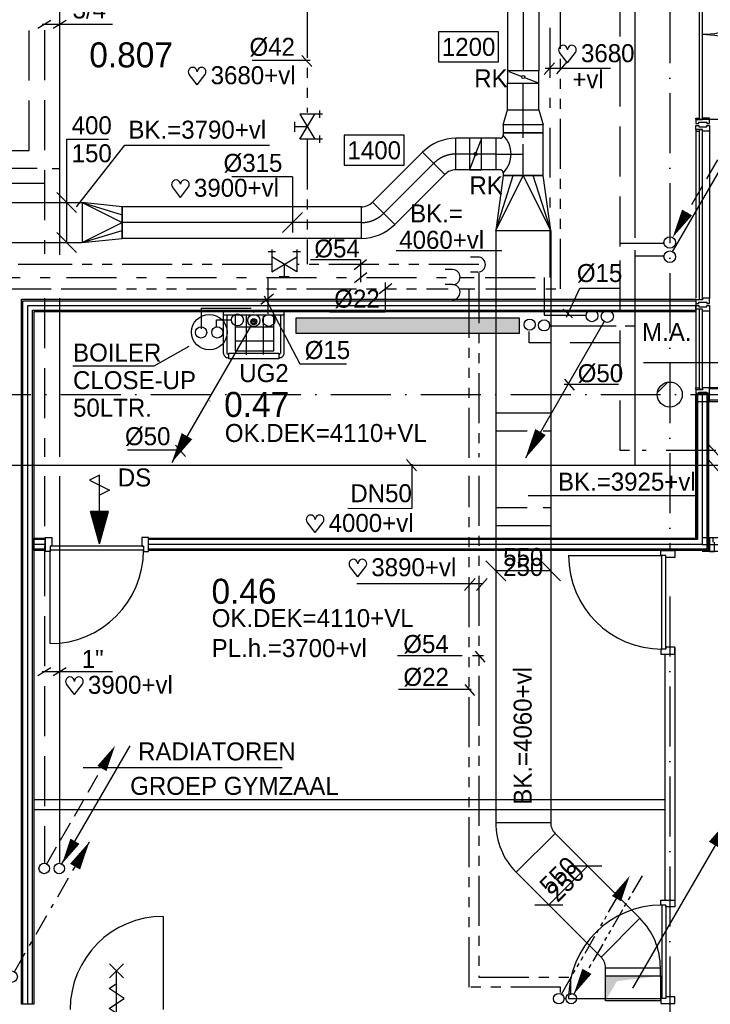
# Model space of a CAD drawing. Extents: x 25315 to 170951, y 867852 to 951952.
# Tile 37 of 119: x 77319 to 84229, y 922928 to 932777. Entities that reach past the tile are written whole.
import ezdxf
from ezdxf.enums import TextEntityAlignment as Align

# ---------------------------------------------------------------- set-up
doc = ezdxf.new("R2010")
doc.units = 0
doc.header["$LTSCALE"] = 100
for name, pattern in [('2322107', [2000, 1000, 1000]), ('2322108', [7, 5, -2]), ('2322109', [10, 5, -2, 1, -2]), ('2322110', [10, 5, -1, 1, -1, 1, -1]), ('2322111', [12, 5, -1, 1, -1, 1, -1, 1, -1]), ('CENTER2', [11.25, 7.5, -1.25, 1.25, -1.25]), ('CENTER4', [5, 3.125, -0.625, 0.625, -0.625]), ('DASHDOT', [9, 6, -1.5, 0, -1.5]), ('DOT2', [1.25, 0, -1.25]), ('HIDDEN2', [4.7625, 3.175, -1.5875]), ('LURETOUR', [6, 4, -2])]:
    doc.linetypes.add(name, pattern=pattern)
doc.layers.get('0').update_dxf_attribs({"linetype": 'CONTINUOUS'})
for name, color, linetype in [('AL$7----_STRAMIEN', 1, 'DASHDOT'), ('BOUW', 8, 'CONTINUOUS'), ('DOORSNEDE', 1, 'CONTINUOUS'), ('WI561---', 1, 'CONTINUOUS'), ('WL524---', 4, 'CONTINUOUS'), ('WL531---', 4, 'CONTINUOUS'), ('WL532---', 4, 'CONTINUOUS'), ('WL5327--', 4, 'CONTINUOUS'), ('WL561---', 4, 'CONTINUOUS'), ('WL561---_AANVOER', 4, 'CONTINUOUS'), ('WL561---_RETOUR', 4, 'CONTINUOUS'), ('WL562---', 4, 'CONTINUOUS'), ('WL570---', 3, 'CONTINUOUS'), ('WL570---_HARTLIJN', 7, 'CONTINUOUS'), ('WL570---_RETOUR', 3, 'CONTINUOUS'), ('WM570---', 1, 'CONTINUOUS')]:
    doc.layers.add(name, color=color, linetype=linetype)
doc.styles.add('BURO-018', font='BUROFONT.shx', dxfattribs={"height": 180})
doc.styles.add('BURO-025', font='BUROFONT.shx', dxfattribs={"height": 250})

# ---------------------------------------------------------------- blocks, each defined once
blk = doc.blocks.new('2322401')
at = {"color": 0, "linetype": 'CONTINUOUS'}
for p, q in [((-0.5, 0.5, 1), (-0.5, 0.5)), ((-0.5, 0.5, 1), (-0.5, -0.5, 1)), ((0.5, 0.5, 1), (-0.5, 0.5, 1)), ((0.5, 0.5), (-0.5, 0.5)), ((-0.5, 0.5), (-0.5, -0.5)), ((0.5, 0.5, 1), (0.5, 0.5)), ((0.5, -0.5, 1), (0.5, 0.5, 1)), ((0.5, -0.5), (0.5, 0.5)), ((-0.5, -0.5, 1), (-0.5, -0.5)), ((-0.5, -0.5, 1), (0.5, -0.5, 1)), ((-0.5, -0.5), (0.5, -0.5)), ((0.5, -0.5, 1), (0.5, -0.5))]:
    blk.add_line(p, q, dxfattribs=at)
blk = doc.blocks.new('LDV1107')
at = {"color": 0, "linetype": 'CONTINUOUS'}
blk.add_line((0.25, 0.433), (6.75, 11.691), dxfattribs=at)
blk.add_lwpolyline([(6.75, 11.691, 0, 1, 0), (5.5, 9.526, 1, 1, 0)], format="xyseb", dxfattribs=at)
blk.add_circle((0, 0), 0.5, dxfattribs=at)
blk = doc.blocks.new('LDV3108')
at = {"color": 0, "linetype": 'CONTINUOUS'}
for p, q in [((6.75, 11.691), (5.813, 10.068)), ((5.438, 9.418), (4.5, 7.794)), ((4.125, 7.145), (3.188, 5.521)), ((2.813, 4.871), (1.875, 3.248)), ((1.5, 2.598), (0.563, 0.974))]:
    blk.add_line(p, q, dxfattribs=at)
blk.add_lwpolyline([(0.25, 0.433, 0, 1, 0), (1.5, 2.598, 1, 1, 0)], format="xyseb", dxfattribs=at)
blk.add_circle((0, 0), 0.5, dxfattribs=at)
blk = doc.blocks.new('LDV2121')
at = {"color": 0, "linetype": 'CONTINUOUS'}
blk.add_line((-0.25, -0.433), (-6.75, -11.691), dxfattribs=at)
blk.add_lwpolyline([(-6.75, -11.691, 0, 1, 0), (-5.5, -9.526, 1, 1, 0)], format="xyseb", dxfattribs=at)
blk.add_circle((0, 0), 0.5, dxfattribs=at)
blk = doc.blocks.new('CVHATCH4')
at = {"color": 0, "linetype": 'DOT2'}
blk.add_lwpolyline([(-0.5, 0, 1, 1, 0), (0.5, 0, 1, 1, 0)], format="xyseb", dxfattribs=at)
blk = doc.blocks.new('CVHATCH1')
at = {"color": 0, "linetype": 'CONTINUOUS'}
blk.add_solid([(-0.5, -0.5), (0.5, -0.5), (-0.5, 0.5), (0.5, 0.5)], dxfattribs=at)
blk = doc.blocks.new('LU-1D-K-13B')
at = {"color": 0, "linetype": 'CONTINUOUS'}
for p, q in [((-0.5, 157.5), (0.5, 157.5)), ((-0.5, -157.5), (0.5, -157.5))]:
    blk.add_line(p, q, dxfattribs=at)
at = {"layer": 'WL570---_HARTLIJN', "linetype": 'CENTER2'}
blk.add_line((-0.5, 0), (0.5, 0), dxfattribs=at)
blk = doc.blocks.new('LU-1D-T-5A-19013B5-Q2')
at = {"color": 0, "linetype": 'CONTINUOUS'}
for p, q in [((-189.5, 200), (-213.5, 200)), ((-213.5, 200), (-213.5, -200)), ((-157.5, 232), (-157.5, 269.2)), ((-157.5, 269.2), (157.5, 269.2)), ((157.5, 232), (157.5, 269.2)), ((213.5, 200), (189.5, 200)), ((213.5, -200), (213.5, 200)), ((-213.5, -200), (213.5, -200))]:
    blk.add_line(p, q, dxfattribs=at)
at = {"color": 0, "linetype": 'CONTINUOUS', "flags": 128}
for points in [[(-189.5, 200, 0.02182), (-186, 200.2, 0.037214), (-183.9, 200.5, 0.006436), (-179.8, 201.5, 0.02182), (-178.6, 201.9, 0.02182), (-176, 203, 0.02182), (-173.5, 204.3, 0.02182), (-171.1, 205.8, 0.02182), (-168.9, 207.5, 0.02182), (-166.9, 209.4, 0.02182), (-165, 211.4, 0.02182), (-163.3, 213.6, 0.02182), (-161.8, 216, 0.02182), (-160.5, 218.5, 0.02182), (-159.4, 221.1, 0.02182), (-159, 222.3, 0.006436), (-158, 226.4, 0.037214), (-157.7, 228.5, 0.02182), (-157.5, 232)], [(157.5, 232, 0.02182), (157.7, 228.5, 0.037214), (158, 226.4, 0.006436), (159, 222.3, 0.02182), (159.4, 221.1, 0.02182), (160.5, 218.5, 0.02182), (161.8, 216, 0.02182), (163.3, 213.6, 0.02182), (165, 211.4, 0.02182), (166.9, 209.4, 0.02182), (168.9, 207.5, 0.02182), (171.1, 205.8, 0.02182), (173.5, 204.3, 0.02182), (176, 203, 0.02182), (178.6, 201.9, 0.02182), (179.8, 201.5, 0.006436), (183.9, 200.5, 0.037214), (186, 200.2, 0.02182), (189.5, 200)]]:
    blk.add_lwpolyline(points, format="xyb", dxfattribs=at)
at = {"color": 0, "linetype": 'CONTINUOUS'}
blk.add_arc((0, 389.5), 268, 225, 315, dxfattribs=at)
at = {"layer": 'WL570---_HARTLIJN', "linetype": 'CENTER4'}
for p, q in [((0, 269.2), (0, 0)), ((-213.5, 0), (213.5, 0))]:
    blk.add_line(p, q, dxfattribs=at)
blk = doc.blocks.new('LU-1D-VCH-19013B9450')
at = {"color": 0, "linetype": 'CONTINUOUS'}
for p, q in [((80, 200), (0, 200)), ((0, 200), (0, -200)), ((80, 200), (228.1, 157.5)), ((80, -200), (80, 200)), ((228.1, 157.5), (228.1, -157.5)), ((228.1, -157.5), (80, -200)), ((0, -200), (80, -200))]:
    blk.add_line(p, q, dxfattribs=at)
at = {"layer": 'WL570---_HARTLIJN', "linetype": 'CENTER4'}
blk.add_line((0, 0), (228.1, 0), dxfattribs=at)
blk = doc.blocks.new('LU-1D-KL-13B79')
at = {"color": 0, "linetype": 'CONTINUOUS'}
for p, q in [((-60.9, 157.5), (-60.9, -157.5)), ((60.9, 157.5), (-60.9, 157.5)), ((55.4, 143.3), (5.5, 14.2)), ((60.9, -157.5), (60.9, 157.5)), ((-5.5, -14.2), (-55.4, -143.3)), ((-60.9, -157.5), (60.9, -157.5))]:
    blk.add_line(p, q, dxfattribs=at)
blk.add_circle((0, 0), 15.2, dxfattribs=at)
blk = doc.blocks.new('3048301A')
at = {"color": 0, "linetype": 'CONTINUOUS'}
for p, q in [((-1, 2.5), (1, 2.5)), ((0, 0), (0, 2.5)), ((-2.5, 1.5), (2.5, -1.5)), ((-2.5, -3), (-2.5, 1.5)), ((2.5, 1.5), (-2.5, -1.5)), ((2.5, -3), (2.5, 1.5)), ((-3.25, -2.5), (-1.75, -2.5)), ((1.75, -2.5), (3.25, -2.5))]:
    blk.add_line(p, q, dxfattribs=at)
at = {"color": 0, "linetype": 'CONTINUOUS', "style": 'BURO-018', "flags": 1}
blk.add_attdef('CV_MATCODE', (0, 0), '', height=1.8, dxfattribs=at)
blk = doc.blocks.new('LDV1111')
at = {"color": 0, "linetype": 'CONTINUOUS'}
for p, q in [((4.75, 8.227), (5.687, 9.851)), ((4.375, 7.578), (4.562, 7.902)), ((3.625, 6.279), (3.812, 6.603)), ((4, 6.928), (4.187, 7.253)), ((2.5, 4.33), (3.437, 5.954)), ((2.125, 3.681), (2.312, 4.005)), ((1.75, 3.031), (1.937, 3.356)), ((0.25, 0.433), (1.187, 2.057)), ((1.375, 2.382), (1.562, 2.706))]:
    blk.add_line(p, q, dxfattribs=at)
blk.add_lwpolyline([(6.75, 11.691, 0, 1, 0), (5.5, 9.526, 1, 1, 0)], format="xyseb", dxfattribs=at)
blk.add_circle((0, 0), 0.5, dxfattribs=at)
blk = doc.blocks.new('LDV1109')
at = {"color": 0, "linetype": 'CONTINUOUS'}
for p, q in [((5.875, 10.176), (6.75, 11.691)), ((5.312, 9.202), (5.5, 9.526)), ((4, 6.928), (4.937, 8.552)), ((3.437, 5.954), (3.625, 6.279)), ((2.125, 3.681), (3.062, 5.304)), ((1.562, 2.706), (1.75, 3.031)), ((0.25, 0.433), (1.187, 2.057))]:
    blk.add_line(p, q, dxfattribs=at)
blk.add_lwpolyline([(6.75, 11.691, 0, 1, 0), (5.5, 9.526, 1, 1, 0)], format="xyseb", dxfattribs=at)
blk.add_circle((0, 0), 0.5, dxfattribs=at)
blk = doc.blocks.new('LDV3107')
at = {"color": 0, "linetype": 'CONTINUOUS'}
blk.add_line((0.25, 0.433), (6.75, 11.691), dxfattribs=at)
blk.add_lwpolyline([(0.25, 0.433, 0, 1, 0), (1.5, 2.598, 1, 1, 0)], format="xyseb", dxfattribs=at)
blk.add_circle((0, 0), 0.5, dxfattribs=at)
blk = doc.blocks.new('LDV1108')
at = {"color": 0, "linetype": 'CONTINUOUS'}
for p, q in [((5.5, 9.526), (6.437, 11.15)), ((4.187, 7.253), (5.125, 8.877)), ((2.875, 4.98), (3.812, 6.603)), ((1.562, 2.706), (2.5, 4.33)), ((0.25, 0.433), (1.187, 2.057))]:
    blk.add_line(p, q, dxfattribs=at)
blk.add_lwpolyline([(6.75, 11.691, 0, 1, 0), (5.5, 9.526, 1, 1, 0)], format="xyseb", dxfattribs=at)
blk.add_circle((0, 0), 0.5, dxfattribs=at)
blk = doc.blocks.new('*U182', base_point=(79301.8, 158685))
at = {"layer": 'WM570---', "linetype": 'CONTINUOUS'}
for p, q in [((79301.8, 159142.5), (78695.4, 159142.5)), ((79301.8, 159142.5), (79301.8, 158585)), ((79401.5, 158784.7), (79202.1, 158585.3))]:
    blk.add_line(p, q, dxfattribs=at)
at = {"layer": 'WM570---', "linetype": 'CONTINUOUS', "style": 'BURO-018'}
blk.add_text('%%c315', height=180, dxfattribs=at).set_placement((79201.8, 159192.5), align=Align.RIGHT)
blk = doc.blocks.new('LU-ORND')
at = {"color": 0, "linetype": 'CONTINUOUS'}
for p, q in [((-3, 1.5), (-3, -1.5)), ((3, 1.5), (-3, 1.5)), ((3, -1.5), (3, 1.5)), ((-3, -1.5), (3, -1.5))]:
    blk.add_line(p, q, dxfattribs=at)
blk = doc.blocks.new('LU-2D-VR-226190226')
at = {"color": 0, "linetype": 'CONTINUOUS'}
for p, q in [((0, 275), (0, -275)), ((550, 200), (0, 275)), ((0, 275), (550, 100)), ((0, 275), (550, 0)), ((550, -200), (550, 200)), ((0, -275), (550, 0)), ((0, -275), (550, -100)), ((0, -275), (550, -200))]:
    blk.add_line(p, q, dxfattribs=at)
blk = doc.blocks.new('LU-2-KIZ')
at = {"color": 0, "linetype": 'CONTINUOUS'}
for p, q in [((-0.5, 0.5), (0.5, 0.5)), ((-0.5, -0.5), (-0.5, 0.5)), ((0.5, 0.5), (0.5, -0.5)), ((0.5, -0.5), (-0.5, -0.5))]:
    blk.add_line(p, q, dxfattribs=at)
for points in [[(-0.5, 0.5), (-0.289, 0.289), (0.5, 0.5)], [(-0.5, 0.5), (-0.289, 0.289), (-0.5, -0.5)]]:
    blk.add_solid(points, dxfattribs=at)
blk = doc.blocks.new('LU-PIJL1')
at = {"color": 0, "linetype": 'CONTINUOUS'}
blk.add_line((0, 0), (10.125, 17.537), dxfattribs=at)
blk.add_lwpolyline([(10.125, 17.537, 0, 1.5, 0), (8.25, 14.289, 1.5, 1.5, 0)], format="xyseb", dxfattribs=at)
blk = doc.blocks.new('LDV3110')
at = {"color": 0, "linetype": 'CONTINUOUS'}
for p, q in [((6.75, 11.691), (5.813, 10.068)), ((5.625, 9.743), (5.438, 9.418)), ((4.875, 8.444), (3.938, 6.82)), ((5.25, 9.093), (5.063, 8.769)), ((3.375, 5.846), (3.188, 5.521)), ((3.75, 6.495), (3.563, 6.17)), ((3, 5.196), (2.063, 3.572)), ((1.875, 3.248), (1.688, 2.923)), ((1.125, 1.949), (0.25, 0.433)), ((1.5, 2.598), (1.313, 2.273))]:
    blk.add_line(p, q, dxfattribs=at)
blk.add_lwpolyline([(0.25, 0.433, 0, 1, 0), (1.5, 2.598, 1, 1, 0)], format="xyseb", dxfattribs=at)
blk.add_circle((0, 0), 0.5, dxfattribs=at)
blk = doc.blocks.new('LU-2D-K-226')
at = {"color": 0, "linetype": 'CONTINUOUS'}
for p, q in [((-0.5, 275), (0.5, 275)), ((-0.5, -275), (0.5, -275))]:
    blk.add_line(p, q, dxfattribs=at)
blk = doc.blocks.new('LU-2D-B-1-2262D')
at = {"color": 0, "linetype": 'CONTINUOUS'}
for p, q in [((-70, 318.9), (318.9, -70)), ((-176, 275), (-176, -275))]:
    blk.add_line(p, q, dxfattribs=at)
for radius in [150, 700]:
    blk.add_arc((-176, 425), radius, 270, 315, dxfattribs=at)
blk = doc.blocks.new('LU-2D-B--1-2262D')
at = {"color": 0, "linetype": 'CONTINUOUS'}
for p, q in [((-176, -275), (-176, 275)), ((-70, -318.9), (318.9, 70))]:
    blk.add_line(p, q, dxfattribs=at)
for radius in [700, 150]:
    blk.add_arc((-176, -425), radius, 45, 90, dxfattribs=at)
blk = doc.blocks.new('*U192', base_point=(82807.8, 152548.5))
at = {"layer": 'WM570---', "linetype": 'CONTINUOUS'}
for p, q in [((83002.2, 152743), (82613.3, 152354.1)), ((82861.2, 152743), (83143.2, 152743)), ((82472.3, 152354.1), (82754.3, 152354.1))]:
    blk.add_line(p, q, dxfattribs=at)
at = {"layer": 'WM570---', "linetype": 'CONTINUOUS', "style": 'BURO-018'}
for s, p in [('550', (82772.4, 152583.9)), ('250', (82843.1, 152513.2))]:
    blk.add_text(s, height=180, rotation=45, dxfattribs=at).set_placement(p, align=Align.CENTER)
blk = doc.blocks.new('HART')
at = {"color": 1}
for q in [(-39.7, 52.4), (39.7, 52.4)]:
    blk.add_line((0, 0), q, dxfattribs=at)
for centre, start, end in [((-22.1, 65.7), 0, 217.1867), ((22.1, 65.7), 322.8133, 180)]:
    blk.add_arc(centre, 22.1, start, end, dxfattribs=at)
blk = doc.blocks.new('LU-2D-K-190')
at = {"color": 0, "linetype": 'CONTINUOUS'}
for p, q in [((-0.5, 200), (0.5, 200)), ((-0.5, -200), (0.5, -200))]:
    blk.add_line(p, q, dxfattribs=at)
blk = doc.blocks.new('LU-2D-VR-19013B190')
at = {"color": 0, "linetype": 'CONTINUOUS'}
for p, q in [((0, 200), (0, -200)), ((400, 157.5), (0, 200)), ((0, 200), (400, 78.75)), ((0, 200), (400, 0)), ((400, -157.5), (400, 157.5)), ((0, -200), (400, 0)), ((0, -200), (400, -78.75)), ((0, -200), (400, -157.5))]:
    blk.add_line(p, q, dxfattribs=at)
blk = doc.blocks.new('LU-1-KB1')
at = {"color": 0, "linetype": 'BYBLOCK'}
blk.add_line((0, -0.5), (0, 0.5), dxfattribs=at)
blk = doc.blocks.new('LDS')
at = {"color": 0, "linetype": 'CONTINUOUS'}
for p, q in [((0, 1), (1, 1)), ((0, -1), (1, -1))]:
    blk.add_line(p, q, dxfattribs=at)
blk.add_arc((0, 0), 1, 90, 270, dxfattribs=at)
blk = doc.blocks.new('LU-1D-B-1-13B2D13B')
at = {"color": 0, "linetype": 'CONTINUOUS'}
for p, q in [((203.6, -19.1), (-19.1, 203.6)), ((-130.5, 157.5), (-130.5, -157.5))]:
    blk.add_line(p, q, dxfattribs=at)
for radius in [157.5, 472.5]:
    blk.add_arc((-130.5, 315), radius, 270, 315, dxfattribs=at)
at = {"layer": 'WL570---_HARTLIJN', "linetype": 'CENTER4'}
blk.add_arc((-130.5, 315), 315, 270, 315, dxfattribs=at)
blk = doc.blocks.new('LU-1D-B--1-13B2D13B')
at = {"color": 0, "linetype": 'CONTINUOUS'}
for p, q in [((-130.5, -157.5), (-130.5, 157.5)), ((203.6, 19.1), (-19.1, -203.6))]:
    blk.add_line(p, q, dxfattribs=at)
for radius in [472.5, 157.5]:
    blk.add_arc((-130.5, -315), radius, 45, 90, dxfattribs=at)
at = {"layer": 'WL570---_HARTLIJN', "linetype": 'CENTER4'}
blk.add_arc((-130.5, -315), 315, 45, 90, dxfattribs=at)

msp = doc.modelspace()

# ---------------------------------------------------------------- hatches: boundary and pattern name
at = {"layer": 'BOUW'}
h = msp.add_hatch(dxfattribs=at)
h.set_pattern_fill('VUIL', color=256, scale=10, style=0)
h.set_pattern_definition([(45, (49376.3, 867852.4), (-176.7767, 176.7767), [])])
edge = h.paths.add_edge_path()
edge.add_arc((83823.6, 929027.5), 125, 0, 360)

# ---------------------------------------------------------------- linework, layer by layer
at = {"color": 2, "linetype": 'CONTINUOUS'}
for centre in [(83045.4, 929815.7), (79497.5, 929773.5), (79811.9, 929769.1)]:
    msp.add_circle(centre, 60, dxfattribs=at)
at = {"layer": 'AL$7----_STRAMIEN', "color": 1}
for p, q in [((83823.6, 934740.8), (83823.6, 927462.9)), ((54329.2, 929027.5), (144123.6, 929027.5)), ((83823.6, 927005.8), (83823.6, 877292.9))]:
    msp.add_line(p, q, dxfattribs=at)
at = {"layer": 'BOUW'}
for p, q in [((84083.6, 931718.7), (84089.6, 931718.7)), ((84083.6, 931679.7), (84083.6, 931718.7)), ((84150.6, 931679.7), (84083.6, 931679.7)), ((84083.6, 931674.7), (84083.6, 931662.7)), ((84088.6, 931674.7), (84083.6, 931674.7)), ((84083.6, 931662.7), (84083.6, 929992.7)), ((84083.6, 931662.7), (84120.6, 931662.7)), ((84088.6, 931679.7), (84088.6, 931674.7)), ((84120.6, 931679.7), (84088.6, 931679.7)), ((84089.6, 931718.7), (84103.6, 931718.7)), ((84103.6, 931718.7), (84113.6, 931718.7)), ((84103.6, 931718.7), (84103.6, 931718.7)), ((84113.6, 931718.7), (84113.6, 931704.7)), ((84113.6, 931704.7), (84193.6, 931704.7)), ((84120.6, 931662.7), (84120.6, 931679.7)), ((84122.6, 929977.7), (84122.6, 931677.7)), ((84122.6, 931677.7), (84148.6, 931677.7)), ((84148.6, 931677.7), (84148.6, 929977.7)), ((84150.6, 931662.7), (84150.6, 931679.7)), ((84203.6, 931662.7), (84150.6, 931662.7)), ((84193.6, 931718.7), (84203.1, 931718.7)), ((84193.6, 931704.7), (84193.6, 931718.7)), ((84203.1, 931718.7), (84216.6, 931718.7)), ((84203.1, 931718.7), (84203.1, 931718.7)), ((84211.6, 931662.7), (84203.6, 931662.7)), ((84215.6, 931662.7), (84211.6, 931662.7)), ((84222.6, 931662.7), (84215.6, 931662.7)), ((84216.6, 931718.7), (84222.6, 931718.7)), ((84222.6, 931718.7), (84222.6, 931699.8)), ((84222.6, 931699.8), (84222.6, 931662.7)), ((84222.6, 931662.7), (84222.6, 929992.7)), ((79661.1, 929847.9), (79661.1, 929862.5)), ((84083.6, 929862.7), (84083.6, 929092.7)), ((84122.6, 929077.7), (84122.6, 929877.7)), ((84148.6, 929877.7), (84148.6, 929077.7)), ((84222.6, 929862.7), (84222.6, 929092.7)), ((79474.6, 929816), (79474.6, 929464.3)), ((79584.8, 929814.4), (79584.8, 929425.4)), ((79670.7, 929755.2), (79652.2, 929755.2)), ((79661.1, 929763.1), (79661.1, 929747.2)), ((79754, 929811.1), (79754, 929428.7)), ((79862.6, 929464.3), (79862.6, 929814.4)), ((79474.6, 929705.8), (79862.6, 929705.8)), ((79474.6, 929563.2), (79862.6, 929563.2)), ((79474.6, 929464.3), (79862.6, 929464.3)), ((79406.1, 929430.2), (79411.1, 929430.2)), ((79911.1, 929430.2), (79916.1, 929430.2)), ((79911.1, 929395.2), (79916.1, 929395.2)), ((83561.9, 929346.2), (99061.9, 929346.2)), ((84148.6, 929077.7), (84122.6, 929077.7)), ((84222.6, 929097.7), (84363.6, 929097.7)), ((84222.6, 929082.7), (84222.6, 929097.7)), ((84363.6, 929082.7), (84222.6, 929082.7)), ((79220.5, 928964.7), (79225.5, 928964.7)), ((84222.6, 929036.7), (84083.6, 929036.7)), ((84083.6, 929036.7), (84083.6, 928957.4)), ((84222.6, 928957.4), (84222.6, 929036.7)), ((84222.6, 928972.4), (84222.6, 928957.4)), ((84363.6, 928972.4), (84222.6, 928972.4)), ((84083.6, 928957.4), (84222.6, 928957.4)), ((84222.6, 928957.4), (84363.6, 928957.4)), ((83773.6, 926430.7), (83773.6, 923975.1)), ((83873.6, 926495.6), (83873.6, 923903.7)), ((77455.9, 924977.7), (83773.6, 924977.7)), ((77455.9, 924877.7), (83773.6, 924877.7)), ((82811.6, 922987), (83735.7, 922987))]:
    msp.add_line(p, q, dxfattribs=at)
at = {"layer": 'BOUW', "color": 1}
for p, q in [((79012.6, 929508.5), (78661.3, 929311)), ((78661.3, 929311), (77849.3, 929311))]:
    msp.add_line(p, q, dxfattribs=at)
at = {"layer": 'BOUW'}
for points in [[(84148.6, 931777.7), (84122.6, 931777.7), (84122.6, 933477.7), (84148.6, 933477.7)], [(84083.6, 931775.7), (84083.6, 931736.7), (84089.6, 931736.7), (84103.6, 931736.7), (84103.6, 931736.7), (84113.6, 931736.7), (84113.6, 931750.7), (84193.6, 931750.7), (84193.6, 931736.7), (84202.6, 931736.7), (84202.6, 931736.7), (84216.6, 931736.7), (84222.6, 931736.7), (84222.6, 931755.6), (84222.6, 931792.7), (84215.6, 931792.7), (84211.6, 931792.7), (84203.6, 931792.7), (84150.6, 931792.7), (84150.6, 931775.7)], [(84120.6, 931775.7), (84088.6, 931775.7), (84088.6, 931780.7), (84083.6, 931780.7), (84083.6, 931792.7), (84120.6, 931792.7)], [(77336.1, 922927.7), (77336.1, 929980.2), (84083.6, 929980.2), (84083.6, 929855.2), (77461.1, 929855.2), (77461.1, 922927.7)], [(84083.6, 929975.7), (84083.6, 929936.7), (84089.6, 929936.7), (84103.6, 929936.7), (84103.6, 929936.7), (84113.6, 929936.7), (84113.6, 929950.7), (84193.6, 929950.7), (84193.6, 929936.7), (84202.6, 929936.7), (84202.6, 929936.7), (84216.6, 929936.7), (84222.6, 929936.7), (84222.6, 929955.6), (84222.6, 929992.7), (84215.6, 929992.7), (84211.6, 929992.7), (84203.6, 929992.7), (84150.6, 929992.7), (84150.6, 929975.7)], [(84083.6, 929879.7), (84083.6, 929918.7), (84089.6, 929918.7), (84103.6, 929918.7), (84103.6, 929918.7), (84113.6, 929918.7), (84113.6, 929904.7), (84193.6, 929904.7), (84193.6, 929918.7), (84202.6, 929918.7), (84202.6, 929918.7), (84216.6, 929918.7), (84222.6, 929918.7), (84222.6, 929899.8), (84222.6, 929862.7), (84215.6, 929862.7), (84211.6, 929862.7), (84203.6, 929862.7), (84150.6, 929862.7), (84150.6, 929879.7)], [(79411.1, 929385.2), (79411.1, 929440.2), (79911.1, 929440.2), (79911.1, 929385.2)], [(84083.6, 929075.7), (84083.6, 929036.7), (84089.6, 929036.7), (84103.6, 929036.7), (84103.6, 929036.7), (84113.6, 929036.7), (84113.6, 929050.7), (84193.6, 929050.7), (84193.6, 929036.7), (84202.6, 929036.7), (84202.6, 929036.7), (84216.6, 929036.7), (84222.6, 929036.7), (84222.6, 929055.6), (84222.6, 929092.7), (84215.6, 929092.7), (84211.6, 929092.7), (84203.6, 929092.7), (84150.6, 929092.7), (84150.6, 929075.7)], [(84120.6, 929075.7), (84088.6, 929075.7), (84088.6, 929080.7), (84083.6, 929080.7), (84083.6, 929092.7), (84120.6, 929092.7)], [(84210.1, 929029.2), (84210.1, 927465.7), (78607.6, 927465.7), (78607.6, 927590.7), (84085.1, 927590.7), (84085.1, 929029.2)], [(84210.1, 929029.2), (84210.1, 927465.7), (78607.6, 927465.7), (78607.6, 927590.7), (84085.1, 927590.7), (84085.1, 929029.2)], [(77573.6, 927465.7), (77460.8, 927465.7), (77460.8, 927590.7), (77573.6, 927590.7)]]:
    msp.add_lwpolyline(points, close=True, dxfattribs=at)
for points in [[(84148.6, 933472.9), (84993.8, 933472.9, -0.414214), (84148.6, 932627.7, -0.414214)], [(84148.6, 931782.4), (84993.8, 931782.4, 0.414214), (84148.6, 932627.7, 0.414214)], [(79916.1, 929395.2, 0.414214), (79966.1, 929445.2), (79966.1, 929845.2, 0.414214), (79956.1, 929855.2), (79366.1, 929855.2, 0.414214), (79356.1, 929845.2), (79356.1, 929445.2, 0.414214), (79406.1, 929395.2)], [(79966.1, 929830.2, -0.414214), (79956.1, 929820.2), (79366.1, 929820.2, -0.414214), (79356.1, 929830.2)], [(79401.1, 929820.2, 0.414214), (79391.1, 929810.2), (79391.1, 929445.2, 0.414214), (79406.1, 929430.2)], [(79916.1, 929430.2, 0.414214), (79931.1, 929445.2), (79931.1, 929810.2, 0.414214), (79921.1, 929820.2)]]:
    msp.add_lwpolyline(points, format="xyb", dxfattribs=at)
for points in [[(77351.1, 922927.7), (77351.1, 929965.2), (84083.6, 929965.2)], [(77398.6, 922927.7), (77398.6, 929917.7), (77593.6, 929917.7), (84083.6, 929917.7)], [(77446.1, 922927.7), (77446.1, 929870.2), (84083.6, 929870.2)], [(84147.6, 929029.2), (84147.6, 927528.2), (78607.6, 927528.2)], [(84195.1, 929029.2), (84195.1, 927480.7), (78607.6, 927480.7)], [(84100.1, 929029.2), (84100.1, 927575.7), (78607.6, 927575.7)], [(84195.1, 929029.2), (84195.1, 927480.7), (78607.6, 927480.7)], [(84100.1, 929029.2), (84100.1, 927575.7), (78607.6, 927575.7)], [(84207.6, 929029.2), (84207.6, 927468.2), (78607.6, 927468.2)], [(84087.6, 929029.2), (84087.6, 927588.2), (78607.6, 927588.2)], [(77573.6, 927458.7), (77573.6, 927597.7), (77640.6, 927597.7), (77640.6, 927509.7), (77623.6, 927509.7), (77623.6, 927458.7), (77573.6, 927458.7)], [(78607.6, 927458.7), (78607.6, 927597.7), (78540.6, 927597.7), (78540.6, 927509.7), (78557.6, 927509.7), (78557.6, 927458.7), (78607.6, 927458.7)], [(83930.2, 921173.7), (85902, 921173.7), (86983.4, 927594.7), (84147.6, 927594.7)], [(84257.6, 927549.7), (84257.6, 927594.7), (84222.6, 927594.7), (84222.6, 927549.7), (84222.6, 927549.7), (84222.6, 927455.7), (84272.6, 927455.7), (84272.6, 927549.7)], [(77573.6, 927575.7), (77460.8, 927575.7)], [(77573.6, 927528.2), (77460.8, 927528.2)], [(78557.6, 927509.7), (77623.6, 927509.7)], [(83930.2, 921243.2), (85843.2, 921243.2), (86901.2, 927525.2), (84147.6, 927525.2)], [(77573.6, 927480.7), (77460.8, 927480.7)], [(77623.6, 926535.7), (77623.6, 927469.7)], [(78557.6, 927469.7), (77623.6, 927469.7)], [(82811.6, 927415.7), (83745.6, 927415.7)], [(83734.6, 927465.7), (83873.6, 927465.7), (83873.6, 927398.7), (83785.6, 927398.7), (83785.6, 927415.7), (83734.6, 927415.7), (83734.6, 927465.7)], [(83745.6, 926481.7), (83745.6, 927415.7)], [(83785.6, 926481.7), (83785.6, 927415.7)], [(83930.2, 921312.7), (85784.5, 921312.7), (86819.1, 927455.7), (84147.6, 927455.7)], [(83734.6, 926431.7), (83873.6, 926431.7), (83873.6, 926498.7), (83785.6, 926498.7), (83785.6, 926481.7), (83734.6, 926481.7), (83734.6, 926431.7)], [(83734.6, 923971), (83873.6, 923971), (83873.6, 923904), (83785.6, 923904), (83785.6, 923921), (83734.6, 923921), (83734.6, 923971)], [(83745.6, 923921), (83745.6, 922987)], [(83785.6, 923921), (83785.6, 922987)], [(78753.6, 923806.7), (78753.6, 922876.7)], [(78218.6, 923191.7), (78358.6, 923331.7)], [(78358.6, 923191.7), (78218.6, 923331.7)], [(78288.6, 922411.7), (78288.6, 923261.7)], [(78288.6, 922936.7), (78363.6, 922986.7), (78213.6, 923086.7), (78288.6, 923136.7)], [(83734.6, 922937), (83873.6, 922937), (83873.6, 923004), (83785.6, 923004), (83785.6, 922987), (83734.6, 922987), (83734.6, 922937)], [(78288.6, 922736.7), (78363.6, 922786.7), (78213.6, 922886.7), (78288.6, 922936.7)]]:
    msp.add_lwpolyline(points, dxfattribs=at)
for centre, radius in [((79661.1, 929755.2), 30), ((79661.1, 929755.2), 20), ((83823.6, 929027.5), 125)]:
    msp.add_circle(centre, radius, dxfattribs=at)
for centre, radius, start, end in [((77623.6, 927469.7), 934, 270, 360), ((83745.6, 927415.7), 934, 180, 270), ((83745.6, 922987), 934, 90, 180), ((78753.6, 922876.7), 930, 90, 180)]:
    msp.add_arc(centre, radius, start, end, dxfattribs=at)
at = {"layer": 'DOORSNEDE', "color": 1}
for q in [(78117.6, 928219.9), (78027.3, 927858.7), (78207.9, 927858.7)]:
    msp.add_line((78117.6, 927533.6), q, dxfattribs=at)
msp.add_solid([(78027.3, 927858.7), (78117.6, 927858.7), (78117.6, 927533.6)], dxfattribs=at)
at = {"layer": 'WL531---', "linetype": '2322109'}
for p, q in [((82625.2, 930196.6), (82625.2, 934166.1)), ((75824.3, 930196.6), (77788.5, 930196.6)), ((77788.5, 930196.6), (81629, 930196.6)), ((79802.5, 930196.6), (79802.5, 929835.8)), ((81723.6, 930196.6), (81865.6, 930196.6)), ((81975.9, 930196.6), (82625.2, 930196.6)), ((82567.7, 930196.6), (82567.7, 929820.5)), ((79134, 929889.5), (79801.7, 929889.5)), ((79134, 929889.5), (79134, 929685.4)), ((79289.7, 929699.3), (79289.7, 929774.5)), ((79289.7, 929774.5), (79435.8, 929774.5)), ((82567.7, 929820.5), (82985, 929820.5))]:
    msp.add_line(p, q, dxfattribs=at)
at = {"layer": 'WL532---', "linetype": '2322110'}
for p, q in [((80194.9, 934895.5), (80194.9, 931848.9)), ((80194.9, 931578.1), (80194.9, 930330.5)), ((77802.1, 930327.9), (69552.7, 930327.9)), ((79843.5, 930327.9), (77802.1, 930327.9)), ((81913.7, 930327.9), (80088.9, 930327.9)), ((81913.7, 930239.9), (81913.7, 928402.1)), ((81913.7, 928213), (81913.7, 923197.6)), ((81913.7, 923197.6), (82829.8, 923197.6)), ((82829.8, 923197.6), (82829.8, 923021.2))]:
    msp.add_line(p, q, dxfattribs=at)
at = {"layer": 'WL532---', "color": 3}
msp.add_circle((79216.1, 929651), 177.6, dxfattribs=at)
at = {"layer": 'WL5327--', "linetype": '2322111'}
for p, q in [((82731.8, 930085.5), (82731.8, 934241.3)), ((75933.1, 930085.5), (77788.5, 930085.5)), ((77788.5, 930085.5), (81605.4, 930085.5)), ((81715.8, 930085.5), (81865.9, 930085.5)), ((81815.7, 930085.5), (81873.8, 930085.5)), ((81815.7, 928394.3), (81815.7, 930084.1)), ((81984.2, 930085.5), (82731.8, 930085.5)), ((81984.2, 930085.5), (82731.8, 930085.5)), ((81815.7, 923099.6), (81815.7, 928213)), ((82731.8, 923099.6), (81815.7, 923099.6)), ((82731.8, 923045.8), (82731.8, 923099.6))]:
    msp.add_line(p, q, dxfattribs=at)
at = {"layer": 'WL561---', "color": 1}
for p, q in [((80664.9, 930276.5), (80789.6, 930377.8)), ((80729.6, 930374.1), (80729.6, 930150.6)), ((80667.3, 930147.6), (80792, 930248.8)), ((80976.2, 930148.9), (80976.2, 929850.6)), ((80916.9, 930037.8), (81041.6, 930139)), ((79732.4, 929932), (79857, 930033.2)), ((81241, 928329.5), (81241, 927888.6)), ((80601.9, 927889.8), (81241, 927888.6))]:
    msp.add_line(p, q, dxfattribs=at)
for centre in [(82422.2, 929726.8), (82565.9, 929718.6), (79134.1, 929648.2), (79295.6, 929648.2)]:
    msp.add_circle(centre, 55.7, dxfattribs=at)
at = {"layer": 'WL561---_AANVOER', "linetype": '2322107'}
for p, q in [((77716.7, 941914), (77716.7, 930425)), ((83476, 930593.5), (83476, 935738.6)), ((77191.7, 931141.9), (77566.7, 931141.9)), ((83476, 928316.7), (83476, 930472.3)), ((83476, 930414.5), (83770.4, 930414.5)), ((77716.7, 929990.2), (77716.7, 928403.5)), ((83286.1, 929709.8), (82621.4, 929709.8)), ((83476, 929709.8), (83375.7, 929709.8)), ((81939.8, 928316.7), (77124.9, 928316.7)), ((84438.5, 928316.7), (81939.8, 928316.7)), ((77716.7, 928209.7), (77716.7, 924346.2))]:
    msp.add_line(p, q, dxfattribs=at)
at = {"layer": 'WL561---_RETOUR', "linetype": '2322108'}
for p, q in [((77413, 931467.9), (77413, 945793)), ((83326, 930507.6), (83326, 944978.5)), ((77566.7, 941770.9), (77566.7, 930433.7)), ((77163.3, 931467.9), (77413, 931467.9)), ((77184.6, 931291.9), (77492.5, 931291.9)), ((77644.7, 931288.7), (77716.7, 931288.7)), ((83762.3, 930537.4), (83326, 930537.4)), ((83326, 928466.7), (83326, 930507.6)), ((77566.7, 929990.2), (77566.7, 928403.5)), ((82415.4, 929543.2), (82415.4, 929656.2)), ((83326, 929543.2), (82415.4, 929543.2)), ((83421.6, 928466.7), (83326, 928466.7)), ((84286, 928466.7), (83548.3, 928466.7)), ((77566.7, 928209.7), (77566.7, 924341))]:
    msp.add_line(p, q, dxfattribs=at)
at = {"layer": 'WL562---', "color": 1}
for p, q in [((82567.1, 932228.1), (82669.6, 932346.3)), ((82693.3, 932236), (82795.8, 932354.2)), ((82575.8, 932291.2), (83230.2, 932291.2)), ((82788.7, 929800.9), (82922, 930090.9)), ((82757.1, 929879.7), (82851.7, 929793))]:
    msp.add_line(p, q, dxfattribs=at)
at = {"layer": 'WL570---', "color": 1}
for p, q in [((82142.2, 930464.1), (81084.9, 930464.1)), ((78117.6, 928219.9), (78017.6, 928169.9)), ((78017.6, 928169.9), (78217.6, 928069.9)), ((78217.6, 928069.9), (78117.6, 928019.9)), ((82407.2, 928018.7), (84087.8, 928018.7)), ((78207.9, 927858.7), (78027.3, 927858.7)), ((79944.6, 925293.8), (77954.9, 925293.8))]:
    msp.add_line(p, q, dxfattribs=at)
at = {"layer": 'WL570---', "color": 3}
for p, q in [((82079.3, 928844), (82632.1, 928844)), ((82079.3, 927716.5), (82632.1, 927716.5))]:
    msp.add_line(p, q, dxfattribs=at)
at = {"layer": 'WL570---', "color": 3, "linetype": 'HIDDEN2'}
for p, q in [((82079.3, 928662.8), (82632.1, 928662.8)), ((82079.3, 927897.8), (82632.1, 927897.8))]:
    msp.add_line(p, q, dxfattribs=at)
at = {"layer": 'WL570---', "color": 1}
msp.add_lwpolyline([(78117.6, 927533.6, 0, 181, 0), (78117.6, 927858.7, 181, 181, 0)], format="xyseb", dxfattribs=at)
at = {"layer": 'WL570---_HARTLIJN', "color": 1, "linetype": 'CONTINUOUS'}
for p, q in [((80142.1, 932418.5), (80241.3, 932306.9)), ((80226.9, 932368.9), (79645.9, 932368.9)), ((80729.6, 930374.1), (80227.8, 930373.5)), ((82922, 930090.9), (83322.4, 930090.5)), ((80976.2, 929850.6), (80420.2, 929849.9)), ((82769.2, 929182.5), (82868.4, 929070.9)), ((83311.7, 929126.6), (82766.1, 929126.6)), ((78877.6, 928520.2), (78976.8, 928408.6)), ((84207.3, 928531.6), (84306.4, 928420)), ((78942.8, 928470.6), (78397.2, 928470.6)), ((81190.2, 928377.1), (81289.4, 928265.6)), ((84207.3, 928377.1), (84306.4, 928265.6)), ((81746.3, 926412.5), (81100.7, 926412.2)), ((81959, 926412.7), (81848.9, 926412.6)), ((81874.9, 926461.6), (81974, 926350.1)), ((81771.5, 926126.7), (81870.7, 926015.2)), ((81837.5, 926077.8), (81109.8, 926077.1))]:
    msp.add_line(p, q, dxfattribs=at)
at = {"layer": 'WM570---'}
for p, q in [((77500.6, 932691.6), (77629.6, 932773.6)), ((77542.1, 932733.2), (78247.9, 932731.2)), ((77655.1, 932691.6), (77784.2, 932773.6)), ((77788.8, 931580.7), (77788.8, 930947.1)), ((77788.8, 931580.7), (78208.7, 931580.7)), ((77888.2, 930905.2), (78371, 931522.7)), ((78371, 931522.7), (79819.7, 931522.7)), ((77689, 931046.8), (77888.5, 930847.4)), ((77788.8, 930947.1), (77788.8, 930547.1)), ((77689, 930646.8), (77888.5, 930447.4)), ((79765.2, 930016), (80120.3, 929334.6)), ((80120.3, 929334.6), (80588.9, 929334.6)), ((81957.2, 927132.8), (80692.2, 927132.8)), ((81768.8, 927065.5), (81876.5, 927186.6)), ((81889.9, 927065.5), (81997.6, 927186.6)), ((77500.8, 926215.7), (77629.8, 926297.8)), ((77542.3, 926257.4), (78248, 926255.4)), ((77655.3, 926215.7), (77784.3, 926297.8))]:
    msp.add_line(p, q, dxfattribs=at)
at = {"layer": 'WM570---', "linetype": 'CONTINUOUS'}
for p, q in [((81982.4, 927362.3), (82181.8, 927162.9)), ((82532.4, 927362.3), (82731.8, 927162.9)), ((82632.1, 927262.6), (82082.1, 927262.6))]:
    msp.add_line(p, q, dxfattribs=at)

# ---------------------------------------------------------------- block references
at = {"layer": 'WL524---', "color": 2, "xscale": 121.5, "yscale": 121.5, "zscale": 121.5}
for p in [(83198.6, 929809.5), (79661.1, 929768.4)]:
    msp.add_blockref('LDV2121', p, dxfattribs=at)
at = {"layer": 'WL531---', "color": 2, "xscale": 115.5, "yscale": 115.5, "zscale": 115.5}
msp.add_blockref('LDV1109', (77237.6, 923204.1), dxfattribs=at)
at = {"layer": 'WL532---', "color": 2, "xscale": 105, "yscale": 105, "zscale": 105}
msp.add_blockref('LDV3110', (82837.2, 922984.6), dxfattribs=at)
at = {"layer": 'WL5327--', "color": 2, "xscale": 105, "yscale": 105, "zscale": 105}
msp.add_blockref('LDV1111', (82713.1, 922984.3), dxfattribs=at)
at = {"layer": 'WL561---', "color": 3, "xscale": 50, "yscale": 50, "zscale": 50, "rotation": 90}
msp.add_blockref('3048301A', (80197.8, 931706.5), dxfattribs=at)
at = {"layer": 'WL561---', "color": 2, "xscale": 50, "yscale": 50, "zscale": 50, "rotation": 180}
msp.add_blockref('3048301A', (79966, 930329.4), dxfattribs=at)
at = {"layer": 'WL561---', "xscale": 2800, "yscale": 150, "zscale": 2800, "rotation": 180.0000000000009}
msp.add_blockref('CVHATCH4', (86525.2, 928705.3), dxfattribs=at)
at = {"layer": 'WL561---', "xscale": 2240, "yscale": 150}
for name, zscale in [('2322401', 400), ('CVHATCH1', 2240)]:
    msp.add_blockref(name, (81201.4, 929717.4, 120), dxfattribs=dict(at, zscale=zscale))
at = {"layer": 'WL561---_AANVOER', "color": 2}
for name, p, xscale, yscale, zscale in [('LDV1107', (83823.6, 930405.9), 115.5, 115.5, 115.5), ('LDV3107', (77714.7, 924286), 105, 105, 105)]:
    msp.add_blockref(name, p, dxfattribs=dict(at, xscale=xscale, yscale=yscale, zscale=zscale))
at = {"layer": 'WL561---_RETOUR', "color": 2}
for name, p, xscale, yscale, zscale in [('LDV3108', (83823.6, 930548.2), 115.5, 115.5, 115.5), ('LDV1108', (77564, 924286.7), 105, 105, 105)]:
    msp.add_blockref(name, p, dxfattribs=dict(at, xscale=xscale, yscale=yscale, zscale=zscale))
at = {"layer": 'WL562---', "color": 2, "xscale": 75, "yscale": 75, "zscale": 75, "rotation": 180}
for p in [(81903.4, 930327.5), (81651.1, 930201.4), (81651.1, 930051.7)]:
    msp.add_blockref('LDS', p, dxfattribs=at)
at = {"layer": 'WL570---', "color": 1, "xscale": 2, "yscale": 2, "zscale": 2}
for p in [(82800.2, 932344.9), (79094.5, 932124.3), (78927.6, 930998.8), (80275.2, 927646), (80702.3, 927203.3), (77866.6, 926026.9)]:
    msp.add_blockref('HART', p, dxfattribs=at)
at = {"layer": 'WL570---_RETOUR', "linetype": 'LURETOUR'}
for name, p, xscale, rotation in [('LU-1D-K-13B', (82357.1, 932892.6), 1255.134861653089, 270), ('LU-1D-K-13B', (82357.1, 932008.8), 269.0207236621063, 90), ('LU-1D-K-13B', (81886.2, 931432.7), 403.4449520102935, 180), ('LU-1D-K-13B', (81211, 931089.9), 708.8910685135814, 224.9859365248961), ('LU-1D-K-13B', (79540.1, 930747.1), 2394.940255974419, 180), ('LU-2D-K-226', (82357.1, 927704.1), 5920.481322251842, 270), ('LU-2D-K-226', (82906, 924018.9), 1200.313361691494, 315), ('LU-2D-K-226', (83454.8, 923253.3), 81.4867911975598, 90)]:
    msp.add_blockref(name, p, dxfattribs=dict(at, xscale=xscale, rotation=rotation))
at = {"layer": 'WL570---_RETOUR', "linetype": 'CONTINUOUS'}
for p, rotation in [((82357.1, 932204.2), 90), ((81880.2, 931432.7), 180)]:
    msp.add_blockref('LU-1D-KL-13B79', p, dxfattribs=dict(at, rotation=rotation))
at = {"layer": 'WL570---_RETOUR', "linetype": 'LURETOUR'}
for name, p, rotation in [('LU-1D-VCH-19013B9450', (82357.1, 931646.2), 90), ('LU-1D-T-5A-19013B5-Q2', (82357.1, 931432.7), 90), ('LU-1D-B-1-13B2D13B', (81554, 931432.7), 180), ('LU-2D-VR-226190226', (82357.1, 930667.9), 90), ('LU-1D-B--1-13B2D13B', (80868.1, 930747.1), 224.9859365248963), ('LU-2D-B-1-2262D', (82357.1, 924567.8), 270), ('LU-2D-B--1-2262D', (83454.8, 923470.1), 314.9999999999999)]:
    msp.add_blockref(name, p, dxfattribs=dict(at, rotation=rotation))
at = {"layer": 'WL570---_RETOUR', "linetype": 'LURETOUR', "xscale": 1064.170201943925}
msp.add_blockref('LU-2D-K-190', (77411.9, 930747.1), dxfattribs=at)
at = {"layer": 'WL570---_RETOUR', "linetype": 'LURETOUR'}
msp.add_blockref('LU-2D-VR-19013B190', (77944.9, 930747.1), dxfattribs=at)
at = {"layer": 'WL570---_RETOUR', "linetype": 'LURETOUR', "xscale": 314.9999999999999, "yscale": 314.9999999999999, "zscale": 314.9999999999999, "rotation": 180}
msp.add_blockref('LU-1-KB1', (78342.6, 930747.1), dxfattribs=at)
at = {"layer": 'WL570---_RETOUR', "xscale": 100, "yscale": 100, "zscale": 100}
msp.add_blockref('LU-PIJL1', (83454.8, 923087.5), dxfattribs=at)
at = {"layer": 'WL570---_RETOUR', "linetype": 'LURETOUR', "xscale": 550, "yscale": 250}
msp.add_blockref('LU-2-KIZ', (83454.8, 923087.5), dxfattribs=at)
at = {"layer": 'WM570---'}
ref = msp.add_blockref('LU-ORND', (81811, 932505), dxfattribs=dict(at, xscale=100, yscale=100, zscale=100))
ref.add_attrib('LU_TEXT1', '1200', dxfattribs={"layer": '0', "color": 1, "linetype": 'CONTINUOUS', "height": 180, "style": 'BURO-018'}).set_placement((81811, 932505), align=Align.MIDDLE)
ref = msp.add_blockref('LU-ORND', (80866.8, 931470.6), dxfattribs=dict(at, xscale=100, yscale=100, zscale=100))
ref.add_attrib('LU_TEXT1', '1400', dxfattribs={"layer": '0', "color": 1, "linetype": 'CONTINUOUS', "height": 180, "style": 'BURO-018'}).set_placement((80866.8, 931470.6), align=Align.MIDDLE)
for name, p in [('*U182', (80047.4, 930747.1)), ('*U192', (82807.8, 924117.2))]:
    msp.add_blockref(name, p, dxfattribs=at)

# ---------------------------------------------------------------- texts
at = {"layer": 'BOUW', "style": 'BURO-025'}
for s, p in [('0.807', (78015.3, 932300)), ('0.47', (79364.9, 928803.2)), ('0.46', (79238.2, 926934.5))]:
    msp.add_text(s, height=250, dxfattribs=at).set_placement(p)
at = {"layer": 'BOUW', "color": 1, "style": 'BURO-018'}
for s, p in [('UG2', (79515.6, 929151.8)), ('OK.DEK=4110+VL', (79371.5, 928552.6)), ('OK.DEK=4110+VL', (79239.9, 926700.9)), ('PL.h.=3700+vl', (79239.9, 926400.9))]:
    msp.add_text(s, height=180, dxfattribs=at).set_placement(p)
at = {"layer": 'WI561---', "color": 1, "style": 'BURO-018'}
for s, p in [('RADIATOREN', (78502.9, 925367.3)), ('GROEP GYMZAAL', (78424.3, 925022.9))]:
    msp.add_text(s, height=180, dxfattribs=at).set_placement(p)
at = {"layer": 'WL532---', "color": 1, "style": 'BURO-018'}
for s, p in [('BOILER', (77852.7, 929357.1)), ('CLOSE-UP', (77852.7, 929081)), ('50LTR.', (77852.7, 928805.9)), ('DS', (78300.3, 928107.7))]:
    msp.add_text(s, height=180, dxfattribs=at).set_placement(p)
at = {"layer": 'WL561---', "color": 1, "style": 'BURO-018'}
msp.add_text('DN50', height=180, dxfattribs=at).set_placement((80627.5, 927950.2))
at = {"layer": 'WL570---', "color": 1, "style": 'BURO-018'}
for s, p in [('3680', (82935.3, 932351.7)), ('3680+vl', (79229.6, 932131)), ('+vl', (82848.6, 932091.6)), ('3900+vl', (79062.7, 931005.6)), ('BK.=', (81225.6, 930749.2)), ('4060+vl', (81116.7, 930485)), ('BK.=3925+vl', (82704.9, 928065.7)), ('4000+vl', (80410.3, 927652.8)), ('3890+vl', (80837.4, 927210)), ('3900+vl', (78001.7, 926033.7))]:
    msp.add_text(s, height=180, dxfattribs=at).set_placement(p)
msp.add_text('BK.=4060+vl', height=180, rotation=90, dxfattribs=at).set_placement((82441.3, 924923.4))
at = {"layer": 'WL570---_HARTLIJN', "color": 1, "linetype": 'CENTER4', "style": 'BURO-018'}
for s, p in [('%%c42', (79617.9, 932415.3)), ('%%c54', (80267.2, 930398.6)), ('%%c15', (82893.9, 930152.6)), ('%%c22', (80466.7, 929896.3)), ('%%c15', (80170.9, 929382.7)), ('%%c50', (82902.4, 929150.9)), ('%%c50', (78372.4, 928520.2)), ('%%c54', (81157.2, 926442)), ('%%c22', (81158.2, 926112.6))]:
    msp.add_text(s, height=180, dxfattribs=at).set_placement(p)
at = {"layer": 'WL570---_RETOUR', "color": 1, "style": 'BURO-018'}
for s, p in [('RK', (81867.1, 932100.2)), ('RK', (81818.9, 931029.2)), ('M.A.', (83546.7, 929563.2))]:
    msp.add_text(s, height=180, dxfattribs=at).set_placement(p)
at = {"layer": 'WM570---', "color": 1, "style": 'BURO-018'}
for s, p in [('3/4"', (77847.9, 932789.1)), ('BK.=3790+vl', (78406.6, 931586.6)), ('1"', (77939.4, 926292.2))]:
    msp.add_text(s, height=180, dxfattribs=at).set_placement(p)
at = {"layer": 'WM570---', "linetype": 'CONTINUOUS', "style": 'BURO-018'}
for s, p in [('400', (77838.8, 931630.7)), ('150', (77838.8, 931350.7))]:
    msp.add_text(s, height=180, dxfattribs=at).set_placement(p)
for s, p in [('550', (82357.1, 927312.6)), ('250', (82357.1, 927212.6))]:
    msp.add_text(s, height=180, dxfattribs=at).set_placement(p, align=Align.CENTER)

doc.saveas('drawing.dxf')
